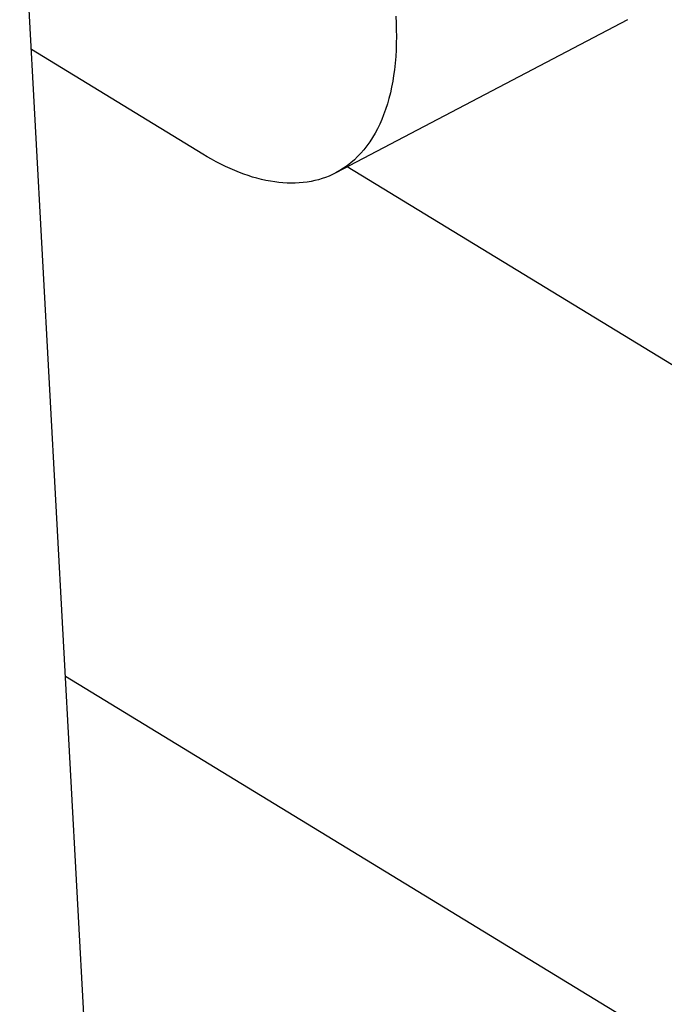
# Model space of a CAD drawing. Header units: millimetres. Extents: x -43833 to -38083, y -3638 to -2112.
# Tile 45 of 114: x -42614.38 to -42609.36, y -3241.23 to -3233.56. Entities that reach past the tile are written whole.
import ezdxf

# ---------------------------------------------------------------- set-up
doc = ezdxf.new("R2010")
doc.units = ezdxf.units.MM

msp = doc.modelspace()

# ---------------------------------------------------------------- linework, layer by layer
at = {"color": 7, "linetype": 'Continuous'}
for p, q in [((-42613.7118, -3244.3878), (-42614.7167, -3225.862)), ((-42609.6456, -3233.557), (-42611.9158, -3234.7498)), ((-42612.9525, -3234.604), (-42614.2867, -3233.79)), ((-42609.1376, -3236.3439), (-42611.8271, -3234.7031)), ((-42614.022, -3238.6697), (-42608.3706, -3242.1175))]:
    msp.add_line(p, q, dxfattribs=at)
for points, start_tangent, end_tangent in [([(-42611.4492, -3233.5307), (-42611.4596, -3233.947), (-42611.5439, -3234.2992), (-42611.6982, -3234.5708), (-42611.9155, -3234.7496)], (0.060896, -0.998144), (-0.88511, -0.465382)), ([(-42611.9155, -3234.7496), (-42612.1381, -3234.8217), (-42612.3905, -3234.8211), (-42612.6651, -3234.7476), (-42612.9525, -3234.604)], (-0.88511, -0.465382), (-0.853676, 0.520805))]:
    msp.add_spline(points, degree=3, dxfattribs=dict(at, start_tangent=start_tangent, end_tangent=end_tangent))

doc.saveas('drawing.dxf')
